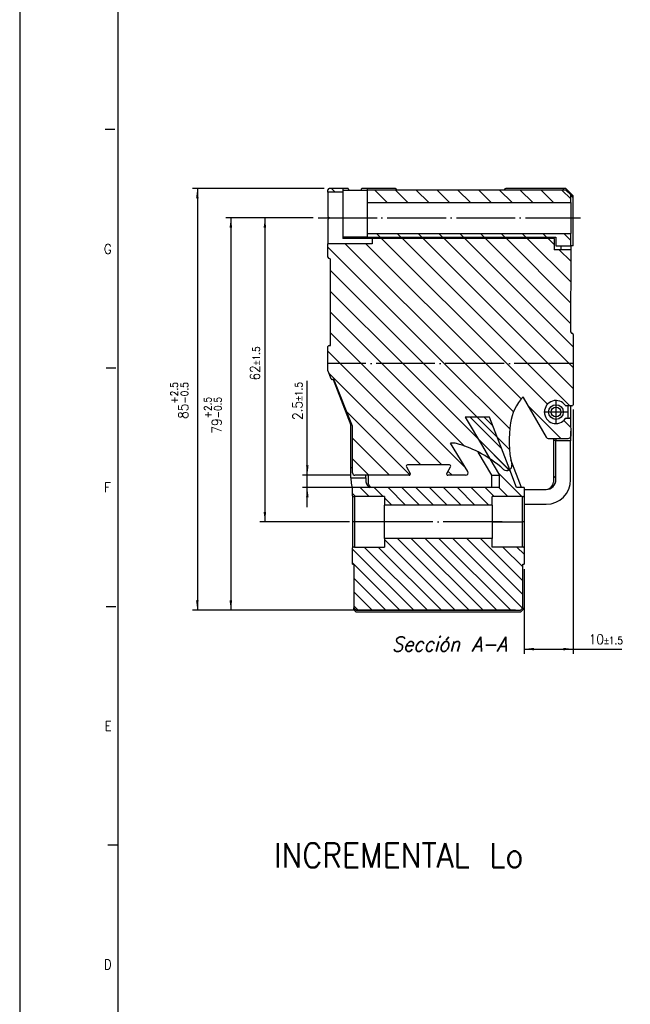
# Model space of a CAD drawing. Header units: inches. Extents: x -381 to 6045, y -418 to 176.
# Tile 2 of 26: x -381 to -257, y -252 to -51. Entities that reach past the tile are written whole.
import ezdxf

# ---------------------------------------------------------------- set-up
doc = ezdxf.new("R2010")
doc.units = ezdxf.units.IN
doc.linetypes.add('DOT_CENTER', pattern=[14, 12, -1, 0, -1])
doc.layers.add('1', color=7, linetype='Continuous')
doc.styles.add('CONVERTER_11', font='txt.shx', dxfattribs={"width": 0.9, "oblique": 15})
doc.styles.add('CONVERTER_12', font='txt.shx', dxfattribs={"width": 0.9})
doc.dimstyles.new('ME10_DIM_10', dxfattribs={"dimtxt": 2, "dimasz": 2, "dimexe": 1, "dimexo": 1, "dimgap": 1, "dimtad": 1, "dimdsep": 46, "dimtxsty": 'CONVERTER_12', "dimsah": 1, "dimcen": 0.09, "dimclrd": 2, "dimclre": 2, "dimclrt": 2, "dimadec": 0, "dimazin": 0, "dimtol": 1, "dimtp": 1.5, "dimtm": 1.5, "dimtfac": 0.75, "dimtdec": 1, "dimtix": 1, "dimtmove": 0, "dimatfit": 3, "dimfxl": 1, "dimtolj": 1, "dimtzin": 0, "dimarcsym": 0})
doc.dimstyles.new('ME10_DIM_11', dxfattribs={"dimtxt": 2, "dimasz": 2, "dimexe": 1, "dimexo": 1, "dimgap": 1, "dimtad": 1, "dimdsep": 46, "dimtxsty": 'CONVERTER_12', "dimsah": 1, "dimcen": 0.09, "dimclrd": 2, "dimclre": 2, "dimclrt": 2, "dimadec": 0, "dimazin": 0, "dimtol": 1, "dimtp": 1.5, "dimtm": 1.5, "dimtfac": 0.75, "dimtdec": 1, "dimtix": 1, "dimtmove": 0, "dimatfit": 3, "dimfxl": 1, "dimtolj": 1, "dimtzin": 0, "dimarcsym": 0})
doc.dimstyles.new('ME10_DIM_12', dxfattribs={"dimtxt": 2, "dimasz": 2, "dimexe": 1, "dimexo": 1, "dimgap": 1, "dimtad": 1, "dimdsep": 46, "dimtxsty": 'CONVERTER_12', "dimsah": 1, "dimcen": 0.09, "dimclrd": 2, "dimclre": 2, "dimclrt": 2, "dimadec": 0, "dimazin": 0, "dimtol": 1, "dimtp": 1.5, "dimtm": 1.5, "dimtfac": 0.75, "dimtdec": 1, "dimtix": 1, "dimtmove": 0, "dimatfit": 3, "dimfxl": 1, "dimtolj": 1, "dimtzin": 0, "dimarcsym": 0})
doc.dimstyles.new('ME10_DIM_13', dxfattribs={"dimtxt": 2, "dimasz": 2, "dimexe": 1, "dimexo": 1, "dimgap": 1, "dimtad": 1, "dimdsep": 46, "dimtxsty": 'CONVERTER_12', "dimsah": 1, "dimcen": 0.09, "dimclrd": 2, "dimclre": 2, "dimclrt": 2, "dimadec": 0, "dimazin": 0, "dimtol": 1, "dimtp": 2.5, "dimtm": 0.5, "dimtfac": 0.75, "dimtdec": 1, "dimtix": 1, "dimtmove": 0, "dimatfit": 3, "dimfxl": 1, "dimtolj": 1, "dimtzin": 0, "dimarcsym": 0})
doc.dimstyles.new('ME10_DIM_14', dxfattribs={"dimtxt": 2, "dimasz": 2, "dimexe": 1, "dimexo": 1, "dimgap": 1, "dimtad": 1, "dimdsep": 46, "dimtxsty": 'CONVERTER_12', "dimsah": 1, "dimcen": 0.09, "dimclrd": 2, "dimclre": 2, "dimclrt": 2, "dimadec": 0, "dimazin": 0, "dimtol": 1, "dimtp": 2.5, "dimtm": 0.5, "dimtfac": 0.75, "dimtdec": 1, "dimtix": 1, "dimtmove": 0, "dimatfit": 3, "dimfxl": 1, "dimtolj": 1, "dimtzin": 0, "dimarcsym": 0})
pattern_1 = [(-45, (0, 0), (2.12132, 2.12132), [])]
pattern_2 = [(-45, (0, 0), (1.414214, 1.414214), [])]

# ---------------------------------------------------------------- blocks, each defined once
blk = doc.blocks.new('Modulo_izq__L-KT___1', base_point=(-318.25, -149.93))
at = {"linetype": 'Continuous'}
h = blk.add_hatch(dxfattribs=at)
h.set_pattern_fill('_USER', color=254, scale=3, angle=-45, pattern_type=0)
h.set_pattern_definition(pattern_1)
edge = h.paths.add_edge_path()
edge.add_line((-318.25, -86.28), (-315.25, -86.28))
edge.add_line((-315.25, -86.28), (-315.25, -85.53))
edge.add_line((-315.25, -85.53), (-318, -85.53))
edge.add_arc((-318, -85.78), 0.25, 90, 180)
edge.add_line((-318.25, -85.78), (-318.25, -86.28))
h = blk.add_hatch(dxfattribs=at)
h.set_pattern_fill('_USER', color=254, scale=3, angle=-45, pattern_type=0)
h.set_pattern_definition(pattern_1)
h.paths.add_polyline_path([(-310.25, -88.38), (-268.75, -88.38), (-268.75, -86.83), (-269.75, -85.83), (-310.25, -85.83)])
h = blk.add_hatch(dxfattribs=at)
h.set_pattern_fill('_USER', color=254, scale=3, angle=-45, pattern_type=0)
h.set_pattern_definition(pattern_1)
edge = h.paths.add_edge_path()
edge.add_arc((-318, -117.78), 0.25, 90, 180, ccw=False)
edge.add_line((-318, -117.53), (-317.75, -117.53))
edge.add_line((-317.75, -117.53), (-317.75, -100.03))
edge.add_arc((-318, -100.03), 0.25, 0, 90)
edge.add_arc((-318, -99.53), 0.25, 180, 270, ccw=False)
edge.add_line((-318.25, -99.53), (-318.25, -96.78))
edge.add_line((-318.25, -96.78), (-309.25, -96.78))
edge.add_line((-309.25, -96.78), (-309.25, -95.73))
edge.add_line((-309.25, -95.73), (-272.15, -95.73))
edge.add_line((-272.15, -95.73), (-272.15, -98.03))
edge.add_line((-272.15, -98.03), (-268.75, -98.03))
edge.add_line((-268.75, -98.03), (-268.76, -114.78))
edge.add_arc((-268.5, -114.77), 0.252, 180.4042, 270.407)
edge.add_arc((-268.5, -115.28), 0.25, 0, 90, ccw=False)
edge.add_line((-268.25, -115.28), (-268.25, -121.24))
edge.add_line((-268.25, -121.24), (-318.25, -121.24))
edge.add_line((-318.25, -121.24), (-318.25, -117.78))
h = blk.add_hatch(dxfattribs=at)
h.set_pattern_fill('_USER', color=254, scale=3, angle=-45, pattern_type=0)
h.set_pattern_definition(pattern_1)
h.paths.add_polyline_path([(-268.75, -97.23), (-271.75, -97.23), (-271.75, -95.43), (-310.25, -95.43), (-310.25, -94.68), (-268.75, -94.68)])
h = blk.add_hatch(dxfattribs=at)
h.set_pattern_fill('_USER', color=254, scale=3, angle=-45, pattern_type=0)
h.set_pattern_definition(pattern_1)
edge = h.paths.add_edge_path()
edge.add_arc((-281.76, -142.08), 1, -131.9317, 11.9317, ccw=False)
edge.add_arc((-298.46, -160.68), 24, 48.0683, 63.1625)
edge.add_arc((-298.46, -160.68), 24, 63.1625, 74.4138)
edge.add_arc((-292.82, -140.45), 3, 74.4138, 98.1189)
edge.add_line((-293.24, -137.48), (-289.76, -143.27))
edge.add_arc((-290.19, -143.53), 0.5, -90, 31.0161, ccw=False)
edge.add_line((-290.19, -144.03), (-293.82, -144.03))
edge.add_arc((-293.82, -143.78), 0.25, 150, 270, ccw=False)
edge.add_line((-294.03, -143.65), (-293.26, -142.3))
edge.add_arc((-293.47, -142.18), 0.25, 330, 450)
edge.add_line((-293.47, -141.93), (-302.03, -141.93))
edge.add_arc((-302.03, -142.18), 0.25, 90, 210)
edge.add_line((-302.25, -142.3), (-301.47, -143.65))
edge.add_arc((-301.68, -143.78), 0.25, -90, 30, ccw=False)
edge.add_line((-301.68, -144.03), (-312.75, -144.03))
edge.add_arc((-312.75, -143.53), 0.5, 180, 270, ccw=False)
edge.add_line((-313.25, -143.53), (-313.25, -134.11))
edge.add_arc((-313.5, -134.11), 0.25, 0, 21.6048)
edge.add_line((-313.27, -134.02), (-316.98, -124.65))
edge.add_arc((-317.21, -124.74), 0.25, 21.6048, 111.6885)
edge.add_arc((-317.4, -124.28), 0.25, 201.3067, 291.6885, ccw=False)
edge.add_line((-317.63, -124.37), (-318.23, -122.82))
edge.add_arc((-318, -122.73), 0.25, 180, 201.3067, ccw=False)
edge.add_line((-318.25, -122.73), (-318.25, -121.24))
edge.add_line((-318.25, -121.24), (-268.25, -121.24))
edge.add_line((-268.25, -121.24), (-268.25, -129.63))
edge.add_arc((-268.5, -129.63), 0.25, 270, 360, ccw=False)
edge.add_line((-268.5, -129.88), (-269.66, -129.88))
edge.add_arc((-269.66, -129.68), 0.2, 214.6546, 270, ccw=False)
edge.add_arc((-271.76, -131.13), 2.35, 34.6546, 325.3454)
edge.add_arc((-269.66, -132.58), 0.2, 90, 145.3454, ccw=False)
edge.add_line((-269.66, -132.38), (-269, -132.38))
edge.add_arc((-269, -132.63), 0.248, -0.4129, 89.59, ccw=False)
edge.add_line((-268.76, -132.63), (-268.75, -136.03))
edge.add_arc((-269.25, -136.03), 0.5, 270, 360, ccw=False)
edge.add_line((-269.25, -136.53), (-273.32, -136.53))
edge.add_arc((-273.32, -136.03), 0.5, 209.8944, 270, ccw=False)
edge.add_line((-273.75, -136.28), (-278.44, -128.13))
edge.add_arc((-278.22, -128), 0.25, 187.3484, 209.8944, ccw=False)
edge.add_arc((-271.14, -134.84), 10, 137.119, 171.5012)
edge.add_arc((-257.3, -136.91), 24, 171.5012, 191.9317)
at = {"color": 7, "linetype": 'Continuous'}
for p, q in [((-318.25, -86.28), (-318.25, -85.78)), ((-318.25, -86.28), (-318.25, -91.23)), ((-315.25, -86.28), (-318.25, -86.28)), ((-315.25, -85.53), (-318, -85.53)), ((-315.25, -85.53), (-315.25, -86.28)), ((-314.25, -85.53), (-315.25, -85.53)), ((-315.25, -85.83), (-310.25, -85.83)), ((-315.25, -86.28), (-315.25, -95.73)), ((-314.21, -85.53), (-314.25, -85.53)), ((-314.17, -85.54), (-314.21, -85.53)), ((-314.13, -85.56), (-314.17, -85.54)), ((-314.1, -85.58), (-314.13, -85.56)), ((-314.04, -85.65), (-314.1, -85.58)), ((-314.02, -85.69), (-314.04, -85.65)), ((-314.01, -85.71), (-314.02, -85.69)), ((-314, -85.74), (-314.01, -85.71)), ((-314, -85.78), (-314, -85.74)), ((-314, -85.83), (-314, -85.78)), ((-311.49, -85.7), (-311.5, -85.78)), ((-311.5, -85.83), (-311.5, -85.78)), ((-311.48, -85.68), (-311.49, -85.7)), ((-311.46, -85.64), (-311.48, -85.68)), ((-311.39, -85.57), (-311.46, -85.64)), ((-311.35, -85.55), (-311.39, -85.57)), ((-311.32, -85.54), (-311.35, -85.55)), ((-311.25, -85.53), (-311.32, -85.54)), ((-310.25, -85.53), (-311.25, -85.53)), ((-310.25, -85.53), (-310.25, -85.83)), ((-304.5, -85.53), (-310.25, -85.53)), ((-310.25, -85.83), (-310.25, -88.38)), ((-269.75, -85.83), (-310.25, -85.83)), ((-304.24, -85.83), (-304.25, -85.78)), ((-282.25, -85.78), (-282.26, -85.83)), ((-270.22, -85.53), (-282, -85.53)), ((-270.22, -85.83), (-270.22, -85.53)), ((-269.75, -85.53), (-270.22, -85.53)), ((-268.25, -87.03), (-269.75, -85.53)), ((-269.75, -85.83), (-268.75, -86.83)), ((-310.25, -88.38), (-310.25, -91.53)), ((-310.25, -88.38), (-268.75, -88.38)), ((-268.75, -88.38), (-268.75, -86.83)), ((-268.25, -87.33), (-268.75, -86.83)), ((-268.75, -88.38), (-268.75, -91.53)), ((-268.25, -87.33), (-268.25, -87.03)), ((-268.25, -97.23), (-268.25, -87.33)), ((-318.25, -91.23), (-317.95, -91.53)), ((-317.95, -91.53), (-318.25, -91.83)), ((-318.25, -91.83), (-318.25, -96.78)), ((-310.25, -91.53), (-310.25, -94.68)), ((-268.75, -91.53), (-268.75, -94.68)), ((-310.25, -95.43), (-315.25, -95.43)), ((-309.25, -95.73), (-315.25, -95.73)), ((-312.75, -95.73), (-312.75, -95.43)), ((-310.25, -94.68), (-310.25, -95.43)), ((-310.25, -94.68), (-268.75, -94.68)), ((-310.25, -95.43), (-271.75, -95.43)), ((-309.25, -95.73), (-309.25, -96.78)), ((-272.15, -95.73), (-309.25, -95.73)), ((-277.15, -95.73), (-277.15, -95.43)), ((-272.15, -95.73), (-272.15, -95.43)), ((-272.15, -95.73), (-272.15, -98.03)), ((-271.75, -95.43), (-271.75, -97.23)), ((-268.75, -97.23), (-268.75, -94.68)), ((-309.25, -96.78), (-318.25, -96.78)), ((-318.25, -99.53), (-318.25, -96.78)), ((-268.75, -98.03), (-272.15, -98.03)), ((-271.75, -97.23), (-268.75, -97.23)), ((-270.69, -98.03), (-270.69, -97.23)), ((-268.75, -98.03), (-268.76, -114.78)), ((-268.25, -97.23), (-268.75, -97.23)), ((-268.75, -97.23), (-268.75, -98.03)), ((-317.75, -117.53), (-317.76, -99.99)), ((-317.75, -117.53), (-317.75, -100.03)), ((-268.25, -115.28), (-268.25, -121.24)), ((-318.25, -121.24), (-318.25, -117.78)), ((-318, -117.53), (-317.75, -117.53)), ((-318.25, -122.73), (-318.25, -121.24)), ((-268.25, -121.24), (-268.25, -129.63)), ((-317.63, -124.37), (-318.23, -122.82)), ((-317.18, -124.49), (-313.56, -133.83)), ((-313.27, -134.02), (-316.98, -124.65)), ((-278.44, -128.13), (-273.75, -136.28)), ((-268.5, -129.88), (-269.66, -129.88)), ((-269.26, -132.38), (-269.26, -129.88)), ((-268.76, -129.88), (-268.76, -132.59)), ((-269.66, -132.38), (-269, -132.38)), ((-313.56, -142.53), (-313.56, -133.83)), ((-313.25, -143.53), (-313.25, -134.11)), ((-268.76, -132.63), (-268.75, -136.03)), ((-273.32, -136.53), (-269.25, -136.53)), ((-272.26, -136.53), (-272.26, -145.43)), ((-271.76, -136.53), (-271.76, -137.03)), ((-268.75, -135.03), (-268.73, -135.03)), ((-268.73, -137.01), (-268.73, -135.03)), ((-289.76, -143.27), (-293.24, -137.48)), ((-272.26, -136.84), (-271.76, -136.88)), ((-271.76, -144.93), (-271.76, -137.03)), ((-268.76, -137.03), (-271.76, -137.03)), ((-268.77, -137.01), (-268.73, -137.01)), ((-268.77, -137.01), (-268.76, -137.03)), ((-268.76, -144.93), (-268.76, -137.03)), ((-313.56, -144.53), (-313.56, -142.53)), ((-313.25, -142.53), (-313.56, -142.53)), ((-302.25, -142.3), (-301.47, -143.65)), ((-293.47, -141.93), (-302.03, -141.93)), ((-294.03, -143.65), (-293.26, -142.3)), ((-313.56, -144.53), (-310.56, -144.53)), ((-313.56, -144.53), (-313.56, -144.93)), ((-301.68, -144.03), (-312.75, -144.03)), ((-310.56, -144.53), (-310.56, -144.03)), ((-310.56, -144.53), (-310.56, -144.93)), ((-310.06, -144.03), (-310.06, -145.43)), ((-290.19, -144.03), (-293.82, -144.03)), ((-313.36, -146.31), (-313.25, -146.61)), ((-309.89, -146.41), (-309.74, -146.53)), ((-309.56, -146.53), (-309.62, -146.49)), ((-278.25, -146.93), (-273.76, -146.93)), ((-278.25, -149.93), (-273.76, -149.93))]:
    blk.add_line(p, q, dxfattribs=at)
at = {"color": 2, "linetype": 'DOT_CENTER'}
blk.add_line((-268.25, -121.24), (-318.25, -121.24), dxfattribs=at)
blk.add_line((-268.25, -121.24), (-318.25, -121.24), dxfattribs=at)
at = {"color": 7, "linetype": 'Continuous'}
for radius in [1.5, 1]:
    blk.add_circle((-271.76, -131.13), radius, dxfattribs=at)
for centre, radius, start, end in [((-318, -85.78), 0.25, 90, 180), ((-304.5, -85.78), 0.25, 0, 90), ((-282, -85.78), 0.25, 90, 180), ((-318, -99.53), 0.25, 180, 270), ((-318, -100.03), 0.25, 0, 90), ((-268.5, -114.77), 0.252, 180.4042, 270.407), ((-268.5, -115.28), 0.25, 0, 90), ((-318, -117.78), 0.25, 90, 180), ((-318, -122.73), 0.25, 180, 201.3067), ((-317.4, -124.28), 0.25, 201.3067, 291.6885), ((-317.21, -124.74), 0.25, 21.6048, 111.6885), ((-271.14, -134.84), 10, 137.119, 171.5012), ((-278.22, -128), 0.25, 187.3484, 209.8944), ((-271.76, -131.13), 2.35, 34.6546, 325.3454), ((-269.66, -129.68), 0.2, 214.6546, 270), ((-268.5, -129.63), 0.25, 270, 0), ((-269.66, -132.58), 0.2, 90, 145.3454), ((-269, -132.63), 0.248, 359.5871, 89.59), ((-313.5, -134.11), 0.25, 0, 21.6048), ((-257.3, -136.91), 24, 171.5012, 191.9317), ((-273.32, -136.03), 0.5, 209.8944, 270), ((-269.25, -136.03), 0.5, 270, 0), ((-292.82, -140.45), 3, 74.4138, 98.1189), ((-298.46, -160.68), 24, 63.1625, 74.4138), ((-298.46, -160.68), 24, 48.0683, 63.1625), ((-302.03, -142.18), 0.25, 90, 210), ((-293.47, -142.18), 0.25, 330, 90), ((-281.76, -142.08), 1, 228.0683, 11.9317), ((-312.75, -143.53), 0.5, 180, 270), ((-301.68, -143.78), 0.25, 270, 30), ((-293.82, -143.78), 0.25, 150, 270), ((-290.19, -143.53), 0.5, 270, 31.0161), ((-272.26, -143.93), 0.5, 270, 0), ((-308.56, -144.93), 5, 179.9999, 195.9999), ((-308.56, -144.93), 2, 180, 227.9999), ((-308.56, -145.43), 1.5, 180, 225), ((-273.76, -144.93), 2, 270, 0), ((-273.76, -144.93), 5, 270, 0), ((-273.76, -145.43), 1.5, 270, 0)]:
    blk.add_arc(centre, radius, start, end, dxfattribs=at)
at = {"layer": '1', "color": 2, "linetype": 'DOT_CENTER'}
for p, q in [((-320.25, -91.53), (-266.75, -91.53)), ((-320.25, -91.53), (-266.75, -91.53)), ((-271.76, -128.63), (-271.76, -133.63)), ((-269.26, -131.13), (-274.26, -131.13))]:
    blk.add_line(p, q, dxfattribs=at)
blk = doc.blocks.new('CABEZA__2', base_point=(-313.25, -171.97))
at = {"linetype": 'Continuous'}
h = blk.add_hatch(dxfattribs=at)
h.set_pattern_fill('_USER', color=254, scale=2, angle=-45, pattern_type=0)
h.set_pattern_definition(pattern_2)
edge = h.paths.add_edge_path()
edge.add_line((-309.76, -146.53), (-313.25, -146.53))
edge.add_line((-313.25, -146.53), (-313.25, -148.22))
edge.add_arc((-312.85, -147.77), 0.6, 228.1897, 270)
edge.add_line((-312.85, -148.37), (-306.75, -148.37))
edge.add_line((-306.75, -148.37), (-306.75, -150.12))
edge.add_line((-306.75, -150.12), (-284.75, -150.12))
edge.add_line((-284.75, -150.12), (-284.75, -148.37))
edge.add_line((-284.75, -148.37), (-278.65, -148.37))
edge.add_arc((-278.65, -147.77), 0.6, 270, 311.8103)
edge.add_line((-278.25, -148.22), (-278.25, -146.53))
edge.add_line((-278.25, -146.53), (-279.77, -146.53))
edge.add_line((-279.77, -146.53), (-281.16, -142.95))
edge.add_line((-281.16, -142.95), (-281.18, -142.89))
edge.add_line((-281.18, -142.89), (-282.54, -139.36))
edge.add_line((-282.54, -139.36), (-285.32, -132.2))
edge.add_line((-285.32, -132.2), (-290.25, -132.2))
edge.add_line((-290.25, -132.2), (-286.76, -138.11))
edge.add_line((-286.76, -138.11), (-285.25, -140.68))
edge.add_line((-285.25, -140.68), (-283.28, -144.02))
edge.add_line((-283.28, -144.02), (-283.28, -146.53))
edge.add_line((-283.28, -146.53), (-309.58, -146.53))
edge.add_line((-309.58, -146.53), (-309.76, -146.53))
h = blk.add_hatch(dxfattribs=at)
h.set_pattern_fill('_USER', color=254, scale=2, angle=-45, pattern_type=0)
h.set_pattern_definition(pattern_2)
edge = h.paths.add_edge_path()
edge.add_line((-278.5, -171.07), (-278.5, -162.17))
edge.add_line((-278.5, -162.17), (-278.25, -162.17))
edge.add_line((-278.25, -162.17), (-278.25, -158.83))
edge.add_arc((-278.65, -159.27), 0.6, 48.1897, 90)
edge.add_line((-278.65, -158.67), (-284.75, -158.67))
edge.add_line((-284.75, -158.67), (-284.75, -156.92))
edge.add_line((-284.75, -156.92), (-306.75, -156.92))
edge.add_line((-306.75, -156.92), (-306.75, -158.67))
edge.add_line((-306.75, -158.67), (-312.85, -158.67))
edge.add_arc((-312.85, -159.27), 0.6, 90, 131.8103)
edge.add_line((-313.25, -158.83), (-313.25, -162.17))
edge.add_line((-313.25, -162.17), (-313, -162.17))
edge.add_line((-313, -162.17), (-313, -171.07))
edge.add_line((-313, -171.07), (-312.5, -171.57))
edge.add_line((-312.5, -171.57), (-279, -171.57))
edge.add_line((-279, -171.57), (-278.5, -171.07))
at = {"color": 7, "linetype": 'Continuous'}
for p, q in [((-285.32, -132.2), (-290.25, -132.2)), ((-290.25, -132.2), (-286.76, -138.11)), ((-282.54, -139.36), (-285.32, -132.2)), ((-286.76, -138.11), (-285.25, -140.68)), ((-284.85, -144.02), (-287.6, -139.31)), ((-281.18, -142.89), (-282.54, -139.36)), ((-285.25, -140.68), (-283.28, -144.02)), ((-278.75, -146.53), (-280.94, -140.85)), ((-284.85, -146.53), (-284.85, -144.02)), ((-284.85, -144.02), (-283.28, -144.02)), ((-283.28, -146.53), (-283.28, -144.02)), ((-281.16, -142.95), (-281.18, -142.89)), ((-279.77, -146.53), (-281.16, -142.95)), ((-313.25, -148.22), (-313.25, -146.53)), ((-309.76, -146.53), (-313.25, -146.53)), ((-309.58, -146.53), (-309.76, -146.53)), ((-283.28, -146.53), (-309.58, -146.53)), ((-278.25, -146.53), (-279.77, -146.53)), ((-278.25, -146.53), (-278.25, -148.22)), ((-313.25, -148.22), (-313.25, -153.52)), ((-312.85, -148.37), (-312.85, -153.52)), ((-306.75, -148.37), (-312.85, -148.37)), ((-306.75, -148.37), (-306.75, -150.12)), ((-278.65, -148.37), (-284.75, -148.37)), ((-284.75, -150.12), (-284.75, -148.37)), ((-278.65, -148.37), (-278.65, -153.52)), ((-278.25, -148.22), (-278.25, -153.52)), ((-306.75, -152.17), (-306.75, -150.12)), ((-284.75, -150.12), (-306.75, -150.12)), ((-284.75, -150.12), (-284.75, -156.92)), ((-306.75, -156.92), (-306.75, -152.17)), ((-313.25, -153.52), (-313.25, -158.83)), ((-312.85, -153.52), (-313.25, -153.52)), ((-312.85, -153.52), (-312.85, -158.67)), ((-306.75, -153.52), (-312.85, -153.52)), ((-284.75, -153.52), (-278.65, -153.52)), ((-278.25, -153.52), (-278.65, -153.52)), ((-278.65, -153.52), (-278.65, -158.67)), ((-278.25, -153.52), (-278.25, -158.83)), ((-312.85, -158.67), (-306.75, -158.67)), ((-306.75, -156.92), (-306.75, -158.67)), ((-284.75, -156.92), (-306.75, -156.92)), ((-284.75, -158.67), (-284.75, -156.92)), ((-278.65, -158.67), (-284.75, -158.67)), ((-313.25, -162.17), (-313.25, -158.83)), ((-278.25, -158.83), (-278.25, -162.17)), ((-313.25, -162.17), (-313, -162.17)), ((-313, -162.17), (-313, -171.07)), ((-278.5, -162.17), (-278.25, -162.17)), ((-278.5, -171.07), (-278.5, -162.17)), ((-312.5, -171.57), (-313, -171.07)), ((-313, -171.47), (-313, -171.07)), ((-312.5, -171.97), (-313, -171.47)), ((-312.5, -171.57), (-279, -171.57)), ((-279, -171.97), (-312.5, -171.97)), ((-278.5, -171.07), (-279, -171.57)), ((-279, -171.97), (-278.5, -171.47)), ((-278.5, -171.07), (-278.5, -171.47))]:
    blk.add_line(p, q, dxfattribs=at)
for centre, start, end in [((-312.85, -147.77), 228.1897, 270), ((-278.65, -147.77), 270, 311.8103), ((-312.85, -159.27), 90, 131.8103), ((-278.65, -159.27), 48.1897, 90)]:
    blk.add_arc(centre, 0.6, start, end, dxfattribs=at)
at = {"layer": '1', "color": 2, "linetype": 'DOT_CENTER'}
blk.add_line((-282.75, -153.52), (-308.75, -153.52), dxfattribs=at)
blk = doc.blocks.new('L-50__3', base_point=(-318.25, -171.97))
for name, p in [('Modulo_izq__L-KT___1', (-318.25, -149.93)), ('CABEZA__2', (-313.25, -171.97))]:
    blk.add_blockref(name, p)
blk = doc.blocks.new('*D67')
at = {"layer": '1', "color": 2, "linetype": 'Continuous'}
for p, q in [((-268.25, -130.63), (-268.25, -180.5)), ((-278.25, -163.17), (-278.25, -180.5)), ((-278.25, -179.5), (-268.25, -179.5)), ((-268.25, -179.5), (-258.33, -179.5))]:
    blk.add_line(p, q, dxfattribs=at)
at = {"layer": '1', "color": 2}
for points in [[(-276.25, -179.24), (-276.25, -179.76), (-278.25, -179.5)], [(-270.25, -179.76), (-270.25, -179.24), (-268.25, -179.5)]]:
    blk.add_solid(points, dxfattribs=at)
at = {"layer": '1', "color": 2, "insert": (-265.06, -178.5), "char_height": 2, "attachment_point": 7, "rotation": 0.0001, "line_spacing_factor": 0.60024, "style": 'CONVERTER_12'}
blk.add_mtext('\\C2;10\\C2;\\H1.5;{\\Fgdt;`}1.5', dxfattribs=at)
blk = doc.blocks.new('*D68')
at = {"layer": '1', "color": 2, "linetype": 'Continuous'}
for p, q in [((-322.47, -144.03), (-322.47, -124.76)), ((-313.75, -144.03), (-323.47, -144.03)), ((-322.47, -146.53), (-322.47, -144.03)), ((-310.58, -146.53), (-323.47, -146.53)), ((-322.47, -150.53), (-322.47, -146.53))]:
    blk.add_line(p, q, dxfattribs=at)
at = {"layer": '1', "color": 2}
for points in [[(-322.73, -142.03), (-322.21, -142.03), (-322.47, -144.03)], [(-322.21, -148.53), (-322.73, -148.53), (-322.47, -146.53)]]:
    blk.add_solid(points, dxfattribs=at)
at = {"layer": '1', "color": 2, "insert": (-323.47, -132.75), "char_height": 2, "attachment_point": 7, "rotation": 90, "line_spacing_factor": 0.60024, "style": 'CONVERTER_12'}
blk.add_mtext('\\C2;2.5\\C2;\\H1.5;{\\Fgdt;`}1.5', dxfattribs=at)
blk = doc.blocks.new('*D69')
at = {"layer": '1', "color": 2, "linetype": 'Continuous'}
for p, q in [((-321.25, -91.53), (-332.12, -91.53)), ((-331.12, -91.53), (-331.12, -153.52)), ((-313.85, -153.52), (-332.12, -153.52))]:
    blk.add_line(p, q, dxfattribs=at)
at = {"layer": '1', "color": 2}
for points in [[(-330.86, -93.53), (-331.38, -93.53), (-331.12, -91.53)], [(-331.38, -151.52), (-330.86, -151.52), (-331.12, -153.52)]]:
    blk.add_solid(points, dxfattribs=at)
at = {"layer": '1', "color": 2, "insert": (-332.12, -124.69), "char_height": 2, "attachment_point": 7, "rotation": 90, "line_spacing_factor": 0.60024, "style": 'CONVERTER_12'}
blk.add_mtext('\\C2;62\\C2;\\H1.5;{\\Fgdt;`}1.5', dxfattribs=at)
blk = doc.blocks.new('*D70')
at = {"layer": '1', "color": 2, "linetype": 'Continuous'}
for p, q in [((-321.25, -91.53), (-339.07, -91.53)), ((-338.07, -91.53), (-338.07, -171.57)), ((-280, -171.57), (-339.07, -171.57))]:
    blk.add_line(p, q, dxfattribs=at)
at = {"layer": '1', "color": 2}
for points in [[(-337.8, -93.53), (-338.33, -93.53), (-338.07, -91.53)], [(-338.33, -169.57), (-337.8, -169.57), (-338.07, -171.57)]]:
    blk.add_solid(points, dxfattribs=at)
at = {"layer": '1', "color": 2, "insert": (-339.94, -135.52), "char_height": 2, "attachment_point": 7, "rotation": 90, "line_spacing_factor": 0.60024, "style": 'CONVERTER_12'}
blk.add_mtext('\\C2;79\\C2;\\H1.5;\\S+2.5^ -0.5;', dxfattribs=at)
blk = doc.blocks.new('*D71')
at = {"layer": '1', "color": 2, "linetype": 'Continuous'}
for p, q in [((-319, -85.53), (-345.9, -85.53)), ((-344.9, -85.53), (-344.9, -171.57)), ((-313.5, -171.57), (-345.9, -171.57))]:
    blk.add_line(p, q, dxfattribs=at)
at = {"layer": '1', "color": 2}
for points in [[(-344.64, -87.53), (-345.16, -87.53), (-344.9, -85.53)], [(-345.16, -169.57), (-344.64, -169.57), (-344.9, -171.57)]]:
    blk.add_solid(points, dxfattribs=at)
at = {"layer": '1', "color": 2, "insert": (-346.77, -132.52), "char_height": 2, "attachment_point": 7, "rotation": 90, "line_spacing_factor": 0.60024, "style": 'CONVERTER_12'}
blk.add_mtext('\\C2;85\\C2;\\H1.5;\\S+2.5^ -0.5;', dxfattribs=at)
blk = doc.blocks.new('Alzado1', base_point=(2019.379, -128))
at = {"layer": '1', "color": 2, "style": 'CONVERTER_12', "width": 0.9}
blk.add_text('INCREMENTAL Lo', height=5, dxfattribs=at).set_placement((-329.263, -224.071))
blk = doc.blocks.new('Marco_a1', base_point=(38.87, -121.38))
at = {"layer": '1', "color": 2, "linetype": 'Continuous'}
for p, q in [((-381.13, 175.62), (-381.13, -418.38)), ((-361.7, -73.51), (-363.7, -73.51)), ((-361.51, -122.18), (-363.51, -122.18)), ((-361.51, -170.85), (-363.51, -170.85)), ((-361.13, -219.51), (-363.13, -219.51))]:
    blk.add_line(p, q, dxfattribs=at)
at = {"layer": '1', "color": 7, "linetype": 'Continuous'}
blk.add_line((-361.13, 170.62), (-361.13, -413.38), dxfattribs=at)
at = {"layer": '1', "color": 2, "char_height": 2, "attachment_point": 4, "line_spacing_factor": 1.20048, "style": 'CONVERTER_12'}
for s, insert in [('G', (-363.97, -97.85)), ('F', (-363.92, -146.51)), ('E', (-363.83, -195.18)), ('D', (-363.97, -243.85))]:
    blk.add_mtext(s, dxfattribs=dict(at, insert=insert))
blk = doc.blocks.new('Top', base_point=(38.87, -121.38))
blk.add_blockref('Marco_a1', (38.87, -121.38))
blk = doc.blocks.new('_dummy_frame', base_point=(-381.13, -418.38))
blk.add_blockref('Top', (38.87, -121.38))
blk = doc.blocks.new('A-A__4', base_point=(-294, -128))
blk.add_blockref('L-50__3', (-318.251, -171.974))
at = {"layer": '1', "color": 7, "insert": (-293.501, -176.974), "char_height": 3, "attachment_point": 2, "line_spacing_factor": 1.20048, "style": 'CONVERTER_11'}
blk.add_mtext('Sección A-A', dxfattribs=at)
at = {"layer": '1'}
for base, p1, p2, text, dimstyle, picture, middle in [((-344.899, -85.526), (-312.501, -171.574), (-318.001, -85.526), '85', 'ME10_DIM_14', '*D71', (-347.774, -128.55)), ((-338.067, -91.526), (-279.001, -171.574), (-320.251, -91.526), '79', 'ME10_DIM_13', '*D70', (-340.942, -131.55))]:
    dim = blk.add_linear_dim(base=base, p1=p1, p2=p2, angle=90, text=text, dimstyle=dimstyle, dxfattribs=at)
    dim.commit()
    dim.dimension.update_dxf_attribs({"geometry": picture, "text_midpoint": middle, "text_rotation": 90})
for base, p1, p2, dimstyle, picture, middle in [((-331.118, -91.526), (-312.851, -153.524), (-320.251, -91.526), 'ME10_DIM_12', '*D69', (-333.118, -121.024)), ((-322.468, -146.526), (-312.751, -144.026), (-309.577, -146.526), 'ME10_DIM_11', '*D68', (-324.468, -128.757))]:
    dim = blk.add_linear_dim(base=base, p1=p1, p2=p2, angle=90, dimstyle=dimstyle, dxfattribs=at)
    dim.commit()
    dim.dimension.update_dxf_attribs({"geometry": picture, "text_midpoint": middle, "text_rotation": 90})
dim = blk.add_linear_dim(base=(-278.251, -179.499), p1=(-268.251, -129.63), p2=(-278.251, -162.174), dimstyle='ME10_DIM_10', dxfattribs=at)
dim.commit()
dim.dimension.update_dxf_attribs({"geometry": '*D67', "text_midpoint": (-261.694, -177.499), "text_rotation": 0.00014})

msp = doc.modelspace()

# ---------------------------------------------------------------- block references
for name, p in [('Alzado1', (2019.38, -128)), ('A-A__4', (-294, -128))]:
    msp.add_blockref(name, p)
at = {"layer": '1'}
msp.add_blockref('_dummy_frame', (-381.13, -418.38), dxfattribs=at)

doc.saveas('drawing.dxf')
